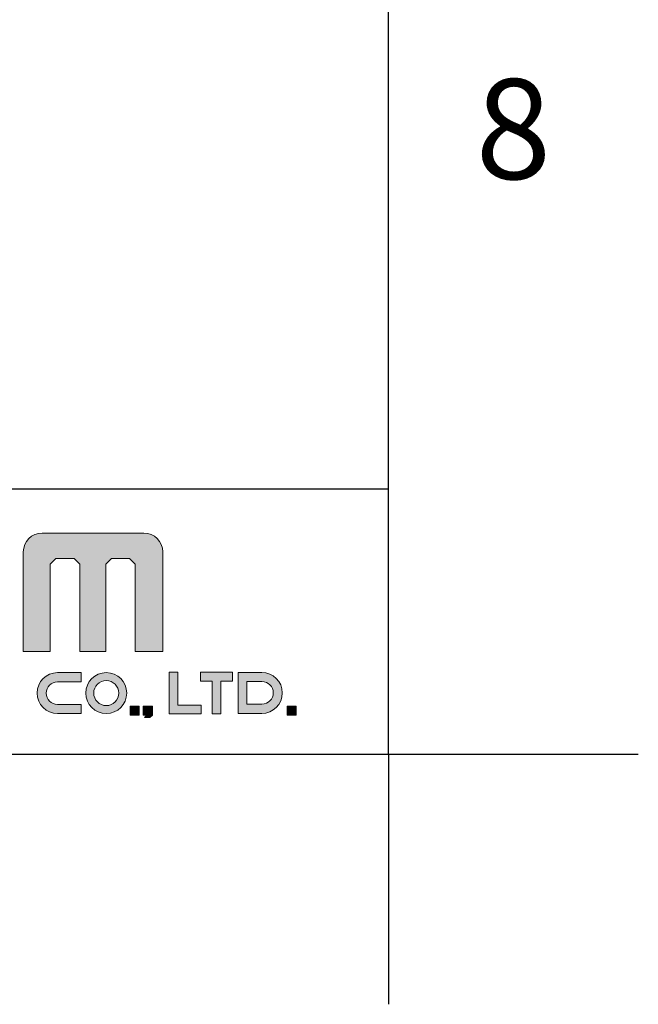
# Model space of a CAD drawing. Header units: millimetres. Extents: x 2753 to 3173, y 554 to 1148.
# Tile 4 of 9: x 3138 to 3173, y 554 to 609. Entities that reach past the tile are written whole.
import ezdxf

# ---------------------------------------------------------------- set-up
doc = ezdxf.new("R2010")
doc.units = ezdxf.units.MM
doc.header["$LTSCALE"] = 0.1
doc.layers.add('FORM', color=7, linetype='Continuous')
doc.layers.add('TEXT', color=2, linetype='Continuous')
doc.styles.get("Standard").update_dxf_attribs({"font": 'arial_0.ttf'})

msp = doc.modelspace()

# ---------------------------------------------------------------- hatches: boundary and pattern name
at = {"layer": 'TEXT'}
h = msp.add_hatch(color=2, dxfattribs=at)
h.dxf.hatch_style = 2
edge = h.paths.add_edge_path()
edge.add_spline(control_points=[(3144.9089, 580.4079), (3144.9089, 580.4079), (3139.1563, 580.4079), (3139.1563, 580.4079), (3138.5646, 580.4079), (3138.0854, 579.9318), (3138.0854, 579.3447), (3138.0854, 579.3447), (3138.0854, 573.7125), (3138.0854, 573.7125), (3138.0854, 573.7125), (3139.614, 573.7125), (3139.614, 573.7125), (3139.614, 573.7125), (3139.614, 578.6473), (3139.614, 578.6473), (3139.614, 578.6473), (3139.9317, 578.9678), (3139.9317, 578.9678), (3139.9317, 578.9678), (3140.9567, 578.9678), (3140.9567, 578.9678), (3140.9567, 578.9678), (3141.276, 578.6473), (3141.276, 578.6473), (3141.276, 578.6473), (3141.276, 573.7125), (3141.276, 573.7125), (3141.276, 573.7125), (3142.7524, 573.7125), (3142.7524, 573.7125), (3142.7524, 573.7125), (3142.7524, 578.6473), (3142.7524, 578.6473), (3142.7524, 578.6473), (3143.0753, 578.9678), (3143.0753, 578.9678), (3143.0753, 578.9678), (3144.0963, 578.9678), (3144.0963, 578.9678), (3144.0963, 578.9678), (3144.4142, 578.6473), (3144.4142, 578.6473), (3144.4142, 578.6473), (3144.4142, 573.7125), (3144.4142, 573.7125), (3144.4142, 573.7125), (3145.9797, 573.7125), (3145.9797, 573.7125), (3145.9797, 573.7125), (3145.9797, 579.3447), (3145.9797, 579.3447), (3145.9797, 579.9318), (3145.4985, 580.4079), (3144.9089, 580.4079)], knot_values=[0, 0, 0, 0, 1, 1, 1, 2, 2, 2, 3, 3, 3, 4, 4, 4, 5, 5, 5, 6, 6, 6, 7, 7, 7, 8, 8, 8, 9, 9, 9, 10, 10, 10, 11, 11, 11, 12, 12, 12, 13, 13, 13, 14, 14, 14, 15, 15, 15, 16, 16, 16, 17, 17, 17, 18, 18, 18, 18], degree=3, periodic=0)
h = msp.add_hatch(color=2, dxfattribs=at)
h.dxf.hatch_style = 2
edge = h.paths.add_edge_path()
edge.add_spline(control_points=[(3138.8676, 571.3608), (3138.8676, 570.7214), (3139.3852, 570.2022), (3140.0261, 570.2022), (3140.0261, 570.2022), (3141.3652, 570.2022), (3141.3652, 570.2022), (3141.3652, 570.2022), (3141.3652, 570.7134), (3141.3652, 570.7134), (3141.3652, 570.7134), (3140.0174, 570.7134), (3140.0174, 570.7134), (3139.6643, 570.7134), (3139.3791, 570.9988), (3139.3791, 571.3513), (3139.3791, 571.7059), (3139.6643, 571.9906), (3140.0174, 571.9906), (3140.0174, 571.9906), (3141.3652, 571.9906), (3141.3652, 571.9906), (3141.3652, 571.9906), (3141.3652, 572.5193), (3141.3652, 572.5193), (3141.3652, 572.5193), (3140.0261, 572.5193), (3140.0261, 572.5193), (3139.3852, 572.5193), (3138.8676, 572.0016), (3138.8676, 571.3608)], knot_values=[0, 0, 0, 0, 1, 1, 1, 2, 2, 2, 3, 3, 3, 4, 4, 4, 5, 5, 5, 6, 6, 6, 7, 7, 7, 8, 8, 8, 9, 9, 9, 10, 10, 10, 10], degree=3, periodic=0)
h = msp.add_hatch(color=2, dxfattribs=at)
h.dxf.hatch_style = 2
edge = h.paths.add_edge_path()
edge.add_spline(control_points=[(3142.7793, 572.5193), (3142.1394, 572.5193), (3141.6208, 572.0009), (3141.6208, 571.3608), (3141.6208, 570.7214), (3142.1394, 570.2029), (3142.7793, 570.2029), (3143.4191, 570.2029), (3143.9376, 570.7214), (3143.9376, 571.3608), (3143.9376, 572.0009), (3143.4191, 572.5193), (3142.7793, 572.5193)], knot_values=[0, 0, 0, 0, 1, 1, 1, 2, 2, 2, 3, 3, 3, 4, 4, 4, 4], degree=3, periodic=0)
edge = h.paths.add_edge_path()
edge.add_spline(control_points=[(3142.7793, 570.653), (3142.3884, 570.653), (3142.0713, 570.9704), (3142.0713, 571.3608), (3142.0713, 571.7525), (3142.3884, 572.0693), (3142.7793, 572.0693), (3143.1704, 572.0693), (3143.4872, 571.7525), (3143.4872, 571.3608), (3143.4872, 570.9704), (3143.1704, 570.653), (3142.7793, 570.653)], knot_values=[0, 0, 0, 0, 1, 1, 1, 2, 2, 2, 3, 3, 3, 4, 4, 4, 4], degree=3, periodic=0)
h = msp.add_hatch(color=2, dxfattribs=at)
h.dxf.hatch_style = 2
h.paths.add_polyline_path([(3146.827, 572.5353), (3146.3341, 572.5353), (3146.3341, 570.6784), (3146.3341, 570.1854), (3146.827, 570.1854), (3148.152, 570.1854), (3148.152, 570.6784), (3146.827, 570.6784)])
h = msp.add_hatch(color=2, dxfattribs=at)
h.dxf.hatch_style = 2
h.paths.add_polyline_path([(3148.7731, 572.5353), (3148.1105, 572.5353), (3148.1105, 572.0423), (3148.7731, 572.0423), (3148.7731, 570.1854), (3149.266, 570.1854), (3149.266, 572.0423), (3149.9283, 572.0423), (3149.9283, 572.5353), (3149.266, 572.5353)])
h = msp.add_hatch(color=2, dxfattribs=at)
h.dxf.hatch_style = 2
edge = h.paths.add_edge_path()
edge.add_spline(control_points=[(3151.5843, 572.5273), (3151.5843, 572.5273), (3150.245, 572.5273), (3150.245, 572.5273), (3150.245, 572.5273), (3150.245, 570.2102), (3150.245, 570.2102), (3150.245, 570.2102), (3151.5843, 570.2102), (3151.5843, 570.2102), (3152.2249, 570.2102), (3152.7428, 570.728), (3152.7428, 571.3688), (3152.7428, 572.0081), (3152.2249, 572.5273), (3151.5843, 572.5273)], knot_values=[0, 0, 0, 0, 1, 1, 1, 2, 2, 2, 3, 3, 3, 4, 4, 4, 5, 5, 5, 5], degree=3, periodic=0)
edge = h.paths.add_edge_path()
edge.add_spline(control_points=[(3151.5926, 570.7389), (3151.5926, 570.7389), (3150.738, 570.7389), (3150.738, 570.7389), (3150.738, 570.7389), (3150.738, 572.0154), (3150.738, 572.0154), (3150.738, 572.0154), (3151.5926, 572.0154), (3151.5926, 572.0154), (3151.9462, 572.0154), (3152.2311, 571.7306), (3152.2311, 571.3775), (3152.2311, 571.0236), (3151.9462, 570.7389), (3151.5926, 570.7389)], knot_values=[0, 0, 0, 0, 1, 1, 1, 2, 2, 2, 3, 3, 3, 4, 4, 4, 5, 5, 5, 5], degree=3, periodic=0)
h = msp.add_hatch(color=2, dxfattribs=at)
h.dxf.hatch_style = 2
h.paths.add_polyline_path([(3144.1298, 570.1119), (3144.6413, 570.1119), (3144.6413, 570.6238), (3144.1298, 570.6238)])
h = msp.add_hatch(color=2, dxfattribs=at)
h.dxf.hatch_style = 2
h.paths.add_polyline_path([(3144.8766, 570.1119), (3145.0812, 570.1119), (3144.938, 569.9889), (3145.245, 569.9889), (3145.3885, 570.1119), (3145.3885, 570.6238), (3144.8766, 570.6238)])
h = msp.add_hatch(color=2, dxfattribs=at)
h.dxf.hatch_style = 2
h.paths.add_polyline_path([(3153.0111, 570.1119), (3153.5226, 570.1119), (3153.5226, 570.6238), (3153.0111, 570.6238)])

# ---------------------------------------------------------------- linework, layer by layer
for p, q in [((3158.7491, 567.9043), (3158.7491, 1133.5608)), ((2767.0319, 567.9043), (3158.7491, 567.9043)), ((3158.7491, 567.9043), (3158.7491, 553.7629)), ((3158.7491, 567.9043), (3172.8905, 567.9043))]:
    msp.add_line(p, q)
at = {"layer": 'FORM'}
msp.add_line((2888.2491, 582.9043), (3158.7491, 582.9043), dxfattribs=at)
at = {"layer": 'TEXT', "lineweight": 0}
for points in [[(3146.827, 572.5353), (3146.3341, 572.5353), (3146.3341, 570.6784), (3146.3341, 570.1854), (3146.827, 570.1854), (3148.152, 570.1854), (3148.152, 570.6784), (3146.827, 570.6784), (3146.827, 572.5353)], [(3148.7731, 572.5353), (3148.1105, 572.5353), (3148.1105, 572.0423), (3148.7731, 572.0423), (3148.7731, 570.1854), (3149.266, 570.1854), (3149.266, 572.0423), (3149.9283, 572.0423), (3149.9283, 572.5353), (3149.266, 572.5353), (3148.7731, 572.5353)], [(3144.1298, 570.1119), (3144.6413, 570.1119), (3144.6413, 570.6238), (3144.1298, 570.6238), (3144.1298, 570.1119)], [(3144.8766, 570.1119), (3145.0812, 570.1119), (3144.938, 569.9889), (3145.245, 569.9889), (3145.3885, 570.1119), (3145.3885, 570.6238), (3144.8766, 570.6238), (3144.8766, 570.1119)], [(3153.0111, 570.1119), (3153.5226, 570.1119), (3153.5226, 570.6238), (3153.0111, 570.6238), (3153.0111, 570.1119)]]:
    msp.add_lwpolyline(points, dxfattribs=at)
for points, knots in [([(3144.9089, 580.4079), (3144.9089, 580.4079), (3139.1563, 580.4079), (3139.1563, 580.4079), (3138.5646, 580.4079), (3138.0854, 579.9318), (3138.0854, 579.3447), (3138.0854, 579.3447), (3138.0854, 573.7125), (3138.0854, 573.7125), (3138.0854, 573.7125), (3139.614, 573.7125), (3139.614, 573.7125), (3139.614, 573.7125), (3139.614, 578.6473), (3139.614, 578.6473), (3139.614, 578.6473), (3139.9317, 578.9678), (3139.9317, 578.9678), (3139.9317, 578.9678), (3140.9567, 578.9678), (3140.9567, 578.9678), (3140.9567, 578.9678), (3141.276, 578.6473), (3141.276, 578.6473), (3141.276, 578.6473), (3141.276, 573.7125), (3141.276, 573.7125), (3141.276, 573.7125), (3142.7524, 573.7125), (3142.7524, 573.7125), (3142.7524, 573.7125), (3142.7524, 578.6473), (3142.7524, 578.6473), (3142.7524, 578.6473), (3143.0753, 578.9678), (3143.0753, 578.9678), (3143.0753, 578.9678), (3144.0963, 578.9678), (3144.0963, 578.9678), (3144.0963, 578.9678), (3144.4142, 578.6473), (3144.4142, 578.6473), (3144.4142, 578.6473), (3144.4142, 573.7125), (3144.4142, 573.7125), (3144.4142, 573.7125), (3145.9797, 573.7125), (3145.9797, 573.7125), (3145.9797, 573.7125), (3145.9797, 579.3447), (3145.9797, 579.3447), (3145.9797, 579.9318), (3145.4985, 580.4079), (3144.9089, 580.4079)], [0, 0, 0, 0, 1, 1, 1, 2, 2, 2, 3, 3, 3, 4, 4, 4, 5, 5, 5, 6, 6, 6, 7, 7, 7, 8, 8, 8, 9, 9, 9, 10, 10, 10, 11, 11, 11, 12, 12, 12, 13, 13, 13, 14, 14, 14, 15, 15, 15, 16, 16, 16, 17, 17, 17, 18, 18, 18, 18]), ([(3138.8676, 571.3608), (3138.8676, 570.7214), (3139.3852, 570.2022), (3140.0261, 570.2022), (3140.0261, 570.2022), (3141.3652, 570.2022), (3141.3652, 570.2022), (3141.3652, 570.2022), (3141.3652, 570.7134), (3141.3652, 570.7134), (3141.3652, 570.7134), (3140.0174, 570.7134), (3140.0174, 570.7134), (3139.6643, 570.7134), (3139.3791, 570.9988), (3139.3791, 571.3513), (3139.3791, 571.7059), (3139.6643, 571.9906), (3140.0174, 571.9906), (3140.0174, 571.9906), (3141.3652, 571.9906), (3141.3652, 571.9906), (3141.3652, 571.9906), (3141.3652, 572.5193), (3141.3652, 572.5193), (3141.3652, 572.5193), (3140.0261, 572.5193), (3140.0261, 572.5193), (3139.3852, 572.5193), (3138.8676, 572.0016), (3138.8676, 571.3608)], [0, 0, 0, 0, 1, 1, 1, 2, 2, 2, 3, 3, 3, 4, 4, 4, 5, 5, 5, 6, 6, 6, 7, 7, 7, 8, 8, 8, 9, 9, 9, 10, 10, 10, 10]), ([(3142.7793, 572.5193), (3142.1394, 572.5193), (3141.6208, 572.0009), (3141.6208, 571.3608), (3141.6208, 570.7214), (3142.1394, 570.2029), (3142.7793, 570.2029), (3143.4191, 570.2029), (3143.9376, 570.7214), (3143.9376, 571.3608), (3143.9376, 572.0009), (3143.4191, 572.5193), (3142.7793, 572.5193)], [0, 0, 0, 0, 1, 1, 1, 2, 2, 2, 3, 3, 3, 4, 4, 4, 4]), ([(3151.5843, 572.5273), (3151.5843, 572.5273), (3150.245, 572.5273), (3150.245, 572.5273), (3150.245, 572.5273), (3150.245, 570.2102), (3150.245, 570.2102), (3150.245, 570.2102), (3151.5843, 570.2102), (3151.5843, 570.2102), (3152.2249, 570.2102), (3152.7428, 570.728), (3152.7428, 571.3688), (3152.7428, 572.0081), (3152.2249, 572.5273), (3151.5843, 572.5273)], [0, 0, 0, 0, 1, 1, 1, 2, 2, 2, 3, 3, 3, 4, 4, 4, 5, 5, 5, 5]), ([(3142.7793, 570.653), (3142.3884, 570.653), (3142.0713, 570.9704), (3142.0713, 571.3608), (3142.0713, 571.7525), (3142.3884, 572.0693), (3142.7793, 572.0693), (3143.1704, 572.0693), (3143.4872, 571.7525), (3143.4872, 571.3608), (3143.4872, 570.9704), (3143.1704, 570.653), (3142.7793, 570.653)], [0, 0, 0, 0, 1, 1, 1, 2, 2, 2, 3, 3, 3, 4, 4, 4, 4]), ([(3151.5926, 570.7389), (3151.5926, 570.7389), (3150.738, 570.7389), (3150.738, 570.7389), (3150.738, 570.7389), (3150.738, 572.0154), (3150.738, 572.0154), (3150.738, 572.0154), (3151.5926, 572.0154), (3151.5926, 572.0154), (3151.9462, 572.0154), (3152.2311, 571.7306), (3152.2311, 571.3775), (3152.2311, 571.0236), (3151.9462, 570.7389), (3151.5926, 570.7389)], [0, 0, 0, 0, 1, 1, 1, 2, 2, 2, 3, 3, 3, 4, 4, 4, 5, 5, 5, 5])]:
    msp.add_open_spline(points, degree=3, knots=knots, dxfattribs=at)

# ---------------------------------------------------------------- texts
at = {"insert": (3165.8198, 603.2578), "char_height": 5.6566, "attachment_point": 5}
msp.add_mtext_dynamic_manual_height_columns('8', width=50, gutter_width=12.5, heights=[0], dxfattribs=at)

doc.saveas('drawing.dxf')
